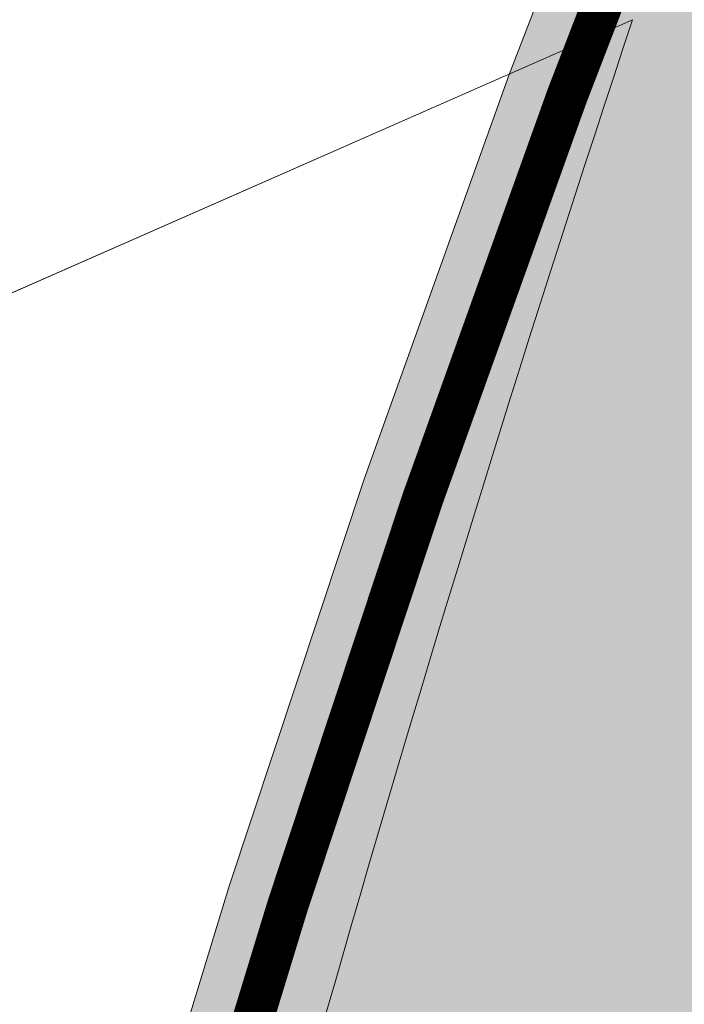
# Model space of a CAD drawing. Header units: metres. Extents: x 163628 to 167676, y 402708 to 405373.
# Tile 134 of 256: x 165464.77 to 165466.39, y 403882.67 to 403885.06. Entities that reach past the tile are written whole.
import ezdxf

# ---------------------------------------------------------------- set-up
doc = ezdxf.new("R2010")
doc.units = ezdxf.units.M
doc.layers.add('X-CA190022.004-UO-ARC_Arcering$0$N-WE-VH-VERHARDING_ASFALT_ROOD-A', color=232, linetype='Continuous', lineweight=0, transparency=0.5)
for name, color, linetype, lineweight in [('X-CA190022.004-UO-BGT_Ondergrond$0$GE_316_WGDFietspad_Vlak_GEM', 253, 'Continuous', 9), ('X-CA190022.004-UO-BGT_Ondergrond$0$GE_367_OWGBerm_groenvoorziening_grasenk_GEM', 253, 'Continuous', 9), ('X-CA190022.004-UO-DWM_Snelfietsroute$0$N-WE-VH-KANTVERHARDING-G', 7, 'Continuous', 18), ('X-CA190022.004-UO-DWM_Snelfietsroute$0$N-WE-VW-MARKERING_LANGS_STREEP_DOORGETROKKEN_010-G', 7, 'Continuous', 18)]:
    doc.layers.add(name, color=color, linetype=linetype, lineweight=lineweight)

msp = doc.modelspace()

# ---------------------------------------------------------------- hatches: boundary and pattern name
at = {"layer": 'X-CA190022.004-UO-ARC_Arcering$0$N-WE-VH-VERHARDING_ASFALT_ROOD-A'}
h = msp.add_hatch(color=256, dxfattribs=at)
h.dxf.hatch_style = 1
h.paths.add_polyline_path([(165464.69, 403880.942), (165468.5019, 403879.8819), (165468.521, 403879.9614), (165468.7578, 403880.8846), (165469.0166, 403881.8022), (165469.2972, 403882.7136), (165469.5996, 403883.6182), (165469.9235, 403884.5157), (165470.2687, 403885.4055), (165470.6352, 403886.287), (165471.0226, 403887.1598), (165471.4305, 403888.0226), (165471.764, 403888.6975), (165472.3087, 403889.7207), (165472.7779, 403890.5536), (165473.2669, 403891.3753), (165473.7755, 403892.1853), (165474.3033, 403892.9832), (165474.8502, 403893.7685), (165475.4158, 403894.5408), (165475.9997, 403895.2996), (165476.6017, 403896.0445), (165477.2213, 403896.7749), (165477.8119, 403897.4396), (165475.2503, 403899.8246), (165474.5908, 403899.1143), (165473.8996, 403898.3345), (165473.2269, 403897.5382), (165472.5732, 403896.726), (165471.9389, 403895.8982), (165471.3243, 403895.0554), (165470.7299, 403894.1979), (165470.1558, 403893.3264), (165469.6026, 403892.4411), (165469.0704, 403891.5428), (165468.5593, 403890.6311), (165468.2929, 403890.1347), (165468.0706, 403889.7086), (165467.6036, 403888.7739), (165467.1589, 403887.828), (165466.7367, 403886.8716), (165466.3372, 403885.9052), (165465.9609, 403884.9293), (165465.6077, 403883.9445), (165465.2781, 403882.9513), (165464.9721, 403881.9503)])

# ---------------------------------------------------------------- linework, layer by layer
at = {"layer": 'X-CA190022.004-UO-BGT_Ondergrond$0$GE_316_WGDFietspad_Vlak_GEM', "extrusion": (0, 0, -1)}
msp.add_arc((-165522.9242, 403866.2557), 59.7028, 9.233961, 18.361722, dxfattribs=at)
at = {"layer": 'X-CA190022.004-UO-BGT_Ondergrond$0$GE_367_OWGBerm_groenvoorziening_grasenk_GEM', "flags": 128}
for points in [[(165466.261, 403885.063), (165462.062, 403883.216), (165460.702, 403891.202), (165460.119, 403894.625), (165460.137, 403897.876), (165460.145, 403899.354), (165448.387, 403893.737), (165436.153, 403888.417), (165412.295, 403876.591), (165391.509, 403867.064), (165368.435, 403854.932), (165343.545, 403843.011), (165325.329, 403834.292), (165293.243, 403818.777)], [(165420.653, 403866.529), (165435.255, 403873.401), (165440.197, 403873.578), (165462.062, 403883.216), (165466.261, 403885.063)]]:
    msp.add_lwpolyline(points, dxfattribs=at)
at = {"layer": 'X-CA190022.004-UO-BGT_Ondergrond$0$GE_367_OWGBerm_groenvoorziening_grasenk_GEM'}
msp.add_arc((165522.9242, 403866.2557), 59.7028, 161.638278, 170.766039, dxfattribs=at)
at = {"layer": 'X-CA190022.004-UO-DWM_Snelfietsroute$0$N-WE-VH-KANTVERHARDING-G', "flags": 128}
msp.add_lwpolyline([(165464.6745, 403880.8814), (165464.69, 403880.942), (165464.9721, 403881.9503), (165465.2781, 403882.9513), (165465.6077, 403883.9445), (165465.9609, 403884.9293), (165466.3372, 403885.9052), (165466.7367, 403886.8716), (165467.1589, 403887.828), (165467.6036, 403888.7739), (165468.0706, 403889.7086), (165468.2929, 403890.1347), (165468.5593, 403890.6311), (165469.0704, 403891.5428), (165469.6026, 403892.4411), (165470.1558, 403893.3264), (165470.7299, 403894.1979), (165471.3243, 403895.0554), (165471.9389, 403895.8982), (165472.5732, 403896.726), (165473.2269, 403897.5382), (165473.8996, 403898.3345), (165474.5908, 403899.1143), (165475.2522, 403899.8266)], dxfattribs=at)
at = {"layer": 'X-CA190022.004-UO-DWM_Snelfietsroute$0$N-WE-VW-MARKERING_LANGS_STREEP_DOORGETROKKEN_010-G', "const_width": 0.1, "flags": 128}
msp.add_lwpolyline([(165464.8199, 403880.8444), (165464.8349, 403880.9033), (165465.1161, 403881.9081), (165465.421, 403882.9057), (165465.7495, 403883.8955), (165466.1015, 403884.877), (165466.4766, 403885.8496), (165466.8746, 403886.8127), (165467.2954, 403887.7658), (165467.7386, 403888.7084), (165468.2042, 403889.6404), (165468.4255, 403890.0646), (165468.6908, 403890.559), (165469.2004, 403891.4679), (165469.7307, 403892.3631), (165470.2821, 403893.2453), (165470.8541, 403894.1139), (165471.4466, 403894.9685), (165472.0591, 403895.8084), (165472.6912, 403896.6334), (165473.3426, 403897.4428), (165474.013, 403898.2363), (165474.7019, 403899.0135), (165475.3621, 403899.7246)], dxfattribs=at)

doc.saveas('drawing.dxf')
